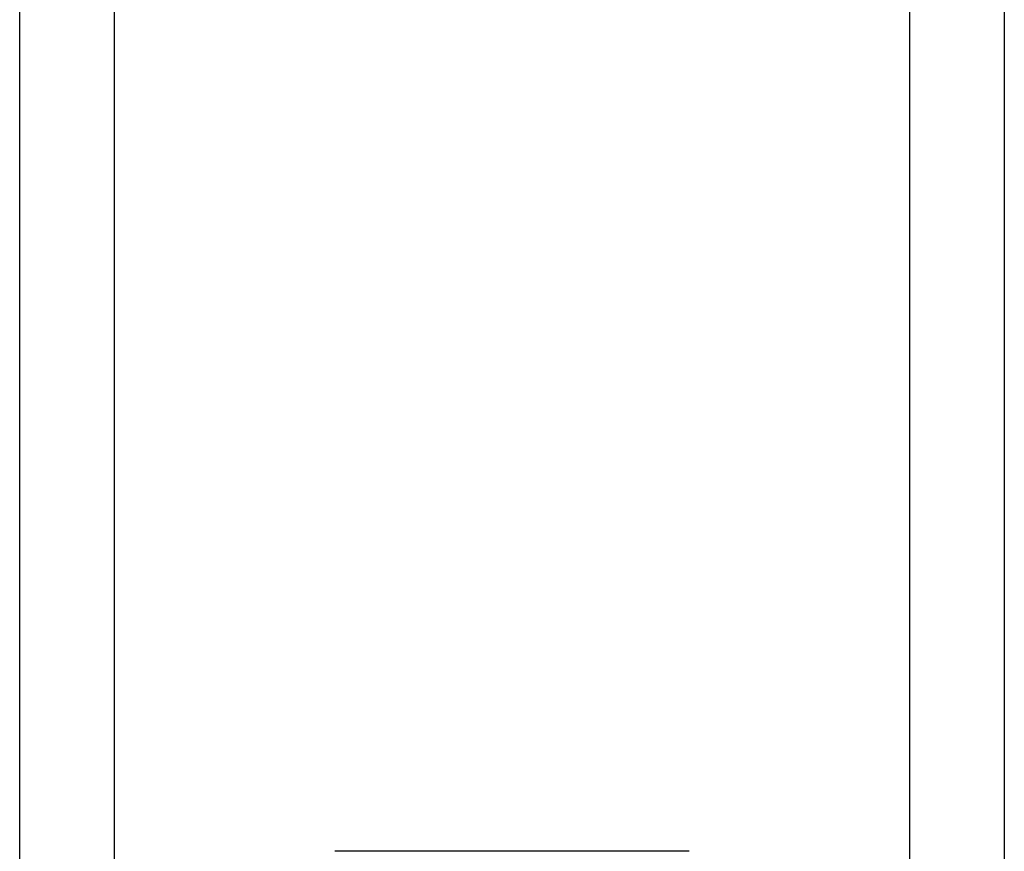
# Model space of a CAD drawing. Header units: inches. Extents: x 0 to 121, y -11 to 79.
# Tile 6 of 88: x 8.668 to 9.365, y 29.193 to 29.783. Entities that reach past the tile are written whole.
import ezdxf

# ---------------------------------------------------------------- set-up
doc = ezdxf.new("R2010")
doc.units = ezdxf.units.IN
doc.header["$LTSCALE"] = 7.278232
doc.header["$MEASUREMENT"] = 0
doc.layers.add('Visible Edges(ANSI)', color=7, linetype='Continuous', lineweight=25)
doc.layers.add('Visible Tangent Edges(ANSI)', color=7, linetype='Continuous', lineweight=25)

msp = doc.modelspace()

# ---------------------------------------------------------------- linework, layer by layer
at = {"layer": 'Visible Edges(ANSI)'}
for p, q in [((8.6678, 28.54625), (8.6678, 54.99882)), ((9.365, 54.99882), (9.365, 28.54625)), ((9.14188, 29.1934), (8.89091, 29.1934))]:
    msp.add_line(p, q, dxfattribs=at)
at = {"layer": 'Visible Tangent Edges(ANSI)'}
for p, q in [((8.7346, 54.99882), (8.7346, 28.54625)), ((9.29819, 28.54625), (9.29819, 54.99882))]:
    msp.add_line(p, q, dxfattribs=at)

doc.saveas('drawing.dxf')
